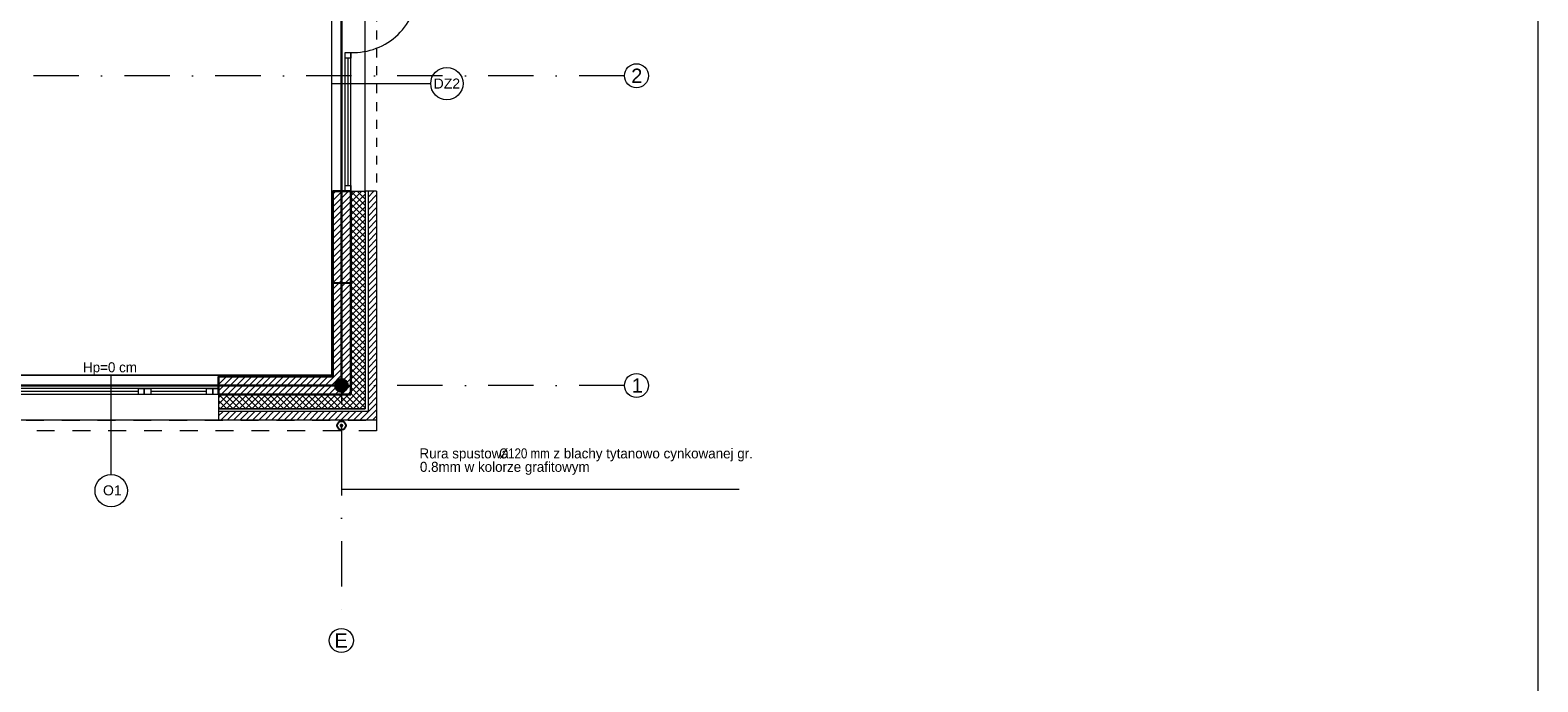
# Model space of a CAD drawing. Header units: metres. Extents: x -10951 to 10441, y -17253 to 1447.
# Tile 48 of 54: x -7218 to -5111, y -15338 to -14427. Entities that reach past the tile are written whole.
import ezdxf
from ezdxf.enums import TextEntityAlignment as Align

# ---------------------------------------------------------------- set-up
doc = ezdxf.new("R2010")
doc.units = ezdxf.units.M
doc.header["$MEASUREMENT"] = 0
for name, pattern in [('8', [0.5, 0.25, -0.25]), ('ACAD_ISO02W100', [15, 12, -3]), ('CONTINOUS', [0]), ('DASHDOT', [25.4, 12.7, -6.35, 0, -6.35])]:
    doc.linetypes.add(name, pattern=pattern)
doc.layers.get('0').update_dxf_attribs({"color": 8})
for name, color, linetype, lineweight in [('#elektryczne', 8, 'Continuous', 20), ('A_B.CIENKIE', 8, 'Continuous', 9), ('A_HACZE', 8, 'Continuous', 5), ('A_OPISY', 8, 'Continuous', 18), ('A_OSIE', 8, 'Continuous', 13), ('A_OZACZENIE DRZWI', 8, 'Continuous', 13), ('A_OZNACZENIA OKIEN', 8, 'Continuous', 13), ('A_PROJEKTOWANE ŚCIANY MUROWANE NOŚNE', 8, 'Continuous', 30), ('A_RS', 8, 'Continuous', 25), ('A_STAL CIENKIE', 8, 'Continuous', 0), ('A_STOLARKA', 8, 'Continuous', 5), ('A_TYNK', 8, 'Continuous', 5), ('A_WYMIARY WEWNETRZNE', 8, 'Continuous', 18), ('EB_ODGROM_INSTALACJA ODGROMOWA', 1, 'Continuous', 30), ('EB_UZIEMIENIE', 1, 'ACAD_ISO02W100', 30)]:
    doc.layers.add(name, color=color, linetype=linetype, lineweight=lineweight)
doc.layers.add('A_OZNACZENIA WARSTW', color=8, linetype='Continuous')
doc.styles.add('ARIAL', font='arial.ttf')
doc.styles.add('GENERATED_STYLE_2', font='ARIALN.TTF')
doc.styles.add('m1_romans', font='romans.shx', dxfattribs={"width": 0.8})
doc.styles.add('opisy okien', font='txt', dxfattribs={"height": 15})

# ---------------------------------------------------------------- blocks, each defined once
blk = doc.blocks.new('_Dot')
at = {"color": 0, "linetype": 'ByBlock', "lineweight": -2}
blk.add_line((-0.5, 0), (-1, 0), dxfattribs=at)
at = {"color": 0, "linetype": 'ByBlock', "const_width": 0.5}
blk.add_lwpolyline([(-0.25, 0, 1), (0.25, 0, 1)], format="xyb", close=True, dxfattribs=at)
blk = doc.blocks.new('podkład')
at = {"layer": 'A_B.CIENKIE', "color": 8, "linetype": '8', "ltscale": 50}
blk.add_line((13910.6, -750), (13910.6, -1724.7), dxfattribs=at)
at = {"layer": 'A_HACZE', "color": 8, "linetype": 'Continuous'}
for p, q in [((13871.5, -1724.7), (13849.6, -1746.5)), ((13862.6, -1724.7), (13849.6, -1737.7)), ((13853.8, -1724.7), (13849.6, -1728.9)), ((13889.9, -1724.7), (13874.6, -1740)), ((13881.1, -1724.7), (13874.6, -1731.2)), ((13894.6, -1744.8), (13874.6, -1724.8)), ((13894.6, -1735.9), (13883.4, -1724.7)), ((13894.6, -1727.1), (13892.2, -1724.7)), ((13906.8, -1724.7), (13898.6, -1732.9)), ((13874.6, -1730.4), (13849.6, -1755.4)), ((13874.6, -1739.2), (13849.6, -1764.2)), ((13874.6, -1748), (13849.6, -1773)), ((13894.6, -1728.9), (13874.6, -1748.9)), ((13894.6, -1753.6), (13874.6, -1733.6)), ((13894.6, -1737.7), (13874.6, -1757.7)), ((13894.6, -1762.5), (13874.6, -1742.5)), ((13894.6, -1746.6), (13874.6, -1766.6)), ((13910.6, -1729.7), (13898.6, -1741.7)), ((13910.6, -1738.6), (13898.6, -1750.6)), ((13910.6, -1747.4), (13898.6, -1759.4)), ((13874.6, -1756.9), (13849.6, -1781.9)), ((13874.6, -1765.7), (13849.6, -1790.7)), ((13894.6, -1771.3), (13874.6, -1751.3)), ((13894.6, -1755.4), (13874.6, -1775.4)), ((13894.6, -1780.1), (13874.6, -1760.1)), ((13894.6, -1764.2), (13874.6, -1784.2)), ((13894.6, -1789), (13874.6, -1769)), ((13910.6, -1756.2), (13898.6, -1768.2)), ((13910.6, -1765.1), (13898.6, -1777.1)), ((13874.6, -1774.6), (13849.6, -1799.6)), ((13874.6, -1783.4), (13849.6, -1808.4)), ((13894.6, -1773.1), (13874.6, -1793.1)), ((13894.6, -1797.8), (13874.6, -1777.8)), ((13894.6, -1781.9), (13874.6, -1801.9)), ((13894.6, -1806.7), (13874.6, -1786.7)), ((13894.6, -1790.8), (13874.6, -1810.8)), ((13910.6, -1773.9), (13898.6, -1785.9)), ((13910.6, -1782.8), (13898.6, -1794.8)), ((13874.6, -1792.2), (13849.6, -1817.2)), ((13874.6, -1801.1), (13849.6, -1826.1)), ((13874.6, -1809.9), (13849.6, -1834.9)), ((13894.6, -1815.5), (13874.6, -1795.5)), ((13894.6, -1799.6), (13874.6, -1819.6)), ((13894.6, -1824.3), (13874.6, -1804.3)), ((13894.6, -1808.4), (13874.6, -1828.4)), ((13910.6, -1791.6), (13898.6, -1803.6)), ((13910.6, -1800.4), (13898.6, -1812.4)), ((13910.6, -1809.3), (13898.6, -1821.3)), ((13874.6, -1818.8), (13849.6, -1843.8)), ((13874.6, -1827.6), (13849.6, -1852.6)), ((13894.6, -1833.2), (13874.6, -1813.2)), ((13894.6, -1817.3), (13874.6, -1837.3)), ((13894.6, -1842), (13874.6, -1822)), ((13894.6, -1826.1), (13874.6, -1846.1)), ((13894.6, -1850.8), (13874.6, -1830.8)), ((13910.6, -1818.1), (13898.6, -1830.1)), ((13910.6, -1827), (13898.6, -1839)), ((13874.6, -1836.4), (13849.6, -1861.4)), ((13874.6, -1845.3), (13849.6, -1870.3)), ((13874.6, -1854.1), (13849.6, -1879.1)), ((13894.6, -1834.9), (13874.6, -1854.9)), ((13894.6, -1859.7), (13874.6, -1839.7)), ((13894.6, -1843.8), (13874.6, -1863.8)), ((13894.6, -1868.5), (13874.6, -1848.5)), ((13894.6, -1852.6), (13874.6, -1872.6)), ((13910.6, -1835.8), (13898.6, -1847.8)), ((13910.6, -1844.6), (13898.6, -1856.6)), ((13910.6, -1853.5), (13898.6, -1865.5)), ((13874.6, -1863), (13849.6, -1888)), ((13874.6, -1871.8), (13849.6, -1896.8)), ((13894.6, -1877.4), (13874.6, -1857.4)), ((13894.6, -1861.5), (13874.6, -1881.5)), ((13894.6, -1886.2), (13874.6, -1866.2)), ((13894.6, -1870.3), (13874.6, -1890.3)), ((13894.6, -1895), (13874.6, -1875)), ((13910.6, -1862.3), (13898.6, -1874.3)), ((13910.6, -1871.1), (13898.6, -1883.1)), ((13874.6, -1880.6), (13849.6, -1905.6)), ((13874.6, -1889.5), (13849.6, -1914.5)), ((13894.6, -1879.1), (13874.6, -1899.1)), ((13894.6, -1903.9), (13874.6, -1883.9)), ((13894.6, -1888), (13874.6, -1908)), ((13894.6, -1912.7), (13874.6, -1892.7)), ((13910.6, -1880), (13898.6, -1892)), ((13910.6, -1888.8), (13898.6, -1900.8)), ((13874.6, -1898.3), (13849.6, -1923.3)), ((13874.6, -1907.1), (13849.6, -1932.1)), ((13874.6, -1916), (13849.6, -1941)), ((13894.6, -1896.8), (13874.6, -1916.8)), ((13894.6, -1921.6), (13874.6, -1901.6)), ((13894.6, -1905.7), (13874.6, -1925.7)), ((13894.6, -1930.4), (13874.6, -1910.4)), ((13894.6, -1914.5), (13874.6, -1934.5)), ((13910.6, -1897.7), (13898.6, -1909.7)), ((13910.6, -1906.5), (13898.6, -1918.5)), ((13910.6, -1915.3), (13898.6, -1927.3)), ((13874.6, -1924.8), (13849.6, -1949.8)), ((13874.6, -1933.7), (13849.6, -1958.7)), ((13894.6, -1939.2), (13874.6, -1919.2)), ((13894.6, -1923.3), (13874.6, -1943.3)), ((13894.6, -1948.1), (13874.6, -1928.1)), ((13894.6, -1932.2), (13874.6, -1952.2)), ((13894.6, -1956.9), (13874.6, -1936.9)), ((13910.6, -1924.2), (13898.6, -1936.2)), ((13910.6, -1933), (13898.6, -1945)), ((13874.6, -1942.5), (13849.6, -1967.5)), ((13874.6, -1951.3), (13849.6, -1976.3)), ((13894.6, -1941), (13874.6, -1961)), ((13894.6, -1965.8), (13874.6, -1945.8)), ((13894.6, -1949.9), (13874.6, -1969.9)), ((13894.6, -1974.6), (13874.6, -1954.6)), ((13894.6, -1958.7), (13874.6, -1978.7)), ((13910.6, -1941.9), (13898.6, -1953.9)), ((13910.6, -1950.7), (13898.6, -1962.7)), ((13910.6, -1959.5), (13898.6, -1971.5)), ((13874.6, -1960.2), (13826.1, -2008.7)), ((13874.6, -1969), (13834.9, -2008.7)), ((13874.6, -1977.9), (13843.8, -2008.7)), ((13894.6, -1983.4), (13874.6, -1963.4)), ((13894.6, -1967.5), (13874.6, -1987.5)), ((13894.6, -1992.3), (13874.6, -1972.3)), ((13894.6, -1976.4), (13874.6, -1996.4)), ((13910.6, -1968.4), (13898.6, -1980.4)), ((13910.6, -1977.2), (13898.6, -1989.2)), ((13709.7, -1983.7), (13689.8, -2003.6)), ((13700.8, -1983.7), (13689.8, -1994.7)), ((13692, -1983.7), (13689.8, -1985.9)), ((13718.5, -1983.7), (13693.5, -2008.7)), ((13727.4, -1983.7), (13702.4, -2008.7)), ((13736.2, -1983.7), (13711.2, -2008.7)), ((13745, -1983.7), (13720, -2008.7)), ((13753.9, -1983.7), (13728.9, -2008.7)), ((13762.7, -1983.7), (13737.7, -2008.7)), ((13771.6, -1983.7), (13746.6, -2008.7)), ((13780.4, -1983.7), (13755.4, -2008.7)), ((13789.2, -1983.7), (13764.2, -2008.7)), ((13798.1, -1983.7), (13773.1, -2008.7)), ((13806.9, -1983.7), (13781.9, -2008.7)), ((13815.7, -1983.7), (13790.7, -2008.7)), ((13824.6, -1983.7), (13799.6, -2008.7)), ((13833.4, -1983.7), (13808.4, -2008.7)), ((13842.3, -1983.7), (13817.3, -2008.7)), ((13874.6, -1986.7), (13852.6, -2008.7)), ((13894.6, -1994), (13859.9, -2028.7)), ((13874.6, -1995.5), (13861.5, -2008.7)), ((13894.6, -2001.1), (13874.6, -1981.1)), ((13894.6, -1985.2), (13874.6, -2005.2)), ((13894.6, -2009.9), (13874.6, -1989.9)), ((13894.6, -2018.8), (13874.6, -1998.8)), ((13910.6, -1986.1), (13898.6, -1998.1)), ((13910.6, -1994.9), (13898.6, -2006.9)), ((13703.2, -2008.7), (13690.6, -2021.3)), ((13694.3, -2008.7), (13690.6, -2012.4)), ((13710.1, -2028.7), (13690.6, -2009.3)), ((13701.2, -2028.7), (13690.6, -2018.1)), ((13712, -2008.7), (13692, -2028.7)), ((13718.9, -2028.7), (13698.9, -2008.7)), ((13720.9, -2008.7), (13700.9, -2028.7)), ((13727.7, -2028.7), (13707.7, -2008.7)), ((13729.7, -2008.7), (13709.7, -2028.7)), ((13736.6, -2028.7), (13716.6, -2008.7)), ((13738.5, -2008.7), (13718.5, -2028.7)), ((13745.4, -2028.7), (13725.4, -2008.7)), ((13747.4, -2008.7), (13727.4, -2028.7)), ((13754.3, -2028.7), (13734.3, -2008.7)), ((13756.2, -2008.7), (13736.2, -2028.7)), ((13763.1, -2028.7), (13743.1, -2008.7)), ((13765, -2008.7), (13745, -2028.7)), ((13771.9, -2028.7), (13751.9, -2008.7)), ((13773.9, -2008.7), (13753.9, -2028.7)), ((13780.8, -2028.7), (13760.8, -2008.7)), ((13782.7, -2008.7), (13762.7, -2028.7)), ((13789.6, -2028.7), (13769.6, -2008.7)), ((13791.6, -2008.7), (13771.6, -2028.7)), ((13798.5, -2028.7), (13778.5, -2008.7)), ((13800.4, -2008.7), (13780.4, -2028.7)), ((13807.3, -2028.7), (13787.3, -2008.7)), ((13809.2, -2008.7), (13789.2, -2028.7)), ((13816.1, -2028.7), (13796.1, -2008.7)), ((13818.1, -2008.7), (13798.1, -2028.7)), ((13825, -2028.7), (13805, -2008.7)), ((13826.9, -2008.7), (13806.9, -2028.7)), ((13833.8, -2028.7), (13813.8, -2008.7)), ((13835.8, -2008.7), (13815.8, -2028.7)), ((13842.6, -2028.7), (13822.6, -2008.7)), ((13844.6, -2008.7), (13824.6, -2028.7)), ((13851.5, -2028.7), (13831.5, -2008.7)), ((13853.4, -2008.7), (13833.4, -2028.7)), ((13860.3, -2028.7), (13840.3, -2008.7)), ((13862.3, -2008.7), (13842.3, -2028.7)), ((13869.2, -2028.7), (13849.2, -2008.7)), ((13871.1, -2008.7), (13851.1, -2028.7)), ((13878, -2028.7), (13858, -2008.7)), ((13886.8, -2028.7), (13866.8, -2008.7)), ((13894.6, -2002.9), (13868.8, -2028.7)), ((13874.6, -2004.4), (13870.3, -2008.7)), ((13894.6, -2027.6), (13874.6, -2007.6)), ((13894.6, -2011.7), (13877.6, -2028.7)), ((13894.6, -2020.6), (13886.5, -2028.7)), ((13910.6, -2021.4), (13887.3, -2044.7)), ((13910.6, -2003.7), (13898.6, -2015.7)), ((13910.6, -2012.6), (13898.6, -2024.6)), ((13696, -2032.7), (13689.8, -2038.9)), ((13692.4, -2028.7), (13690.6, -2026.9)), ((13704.9, -2032.7), (13692.9, -2044.7)), ((13713.7, -2032.7), (13701.7, -2044.7)), ((13722.6, -2032.7), (13710.6, -2044.7)), ((13731.4, -2032.7), (13719.4, -2044.7)), ((13740.2, -2032.7), (13728.2, -2044.7)), ((13749.1, -2032.7), (13737.1, -2044.7)), ((13757.9, -2032.7), (13745.9, -2044.7)), ((13766.7, -2032.7), (13754.7, -2044.7)), ((13775.6, -2032.7), (13763.6, -2044.7)), ((13784.4, -2032.7), (13772.4, -2044.7)), ((13793.3, -2032.7), (13781.3, -2044.7)), ((13802.1, -2032.7), (13790.1, -2044.7)), ((13810.9, -2032.7), (13798.9, -2044.7)), ((13819.8, -2032.7), (13807.8, -2044.7)), ((13828.6, -2032.7), (13816.6, -2044.7)), ((13837.5, -2032.7), (13825.5, -2044.7)), ((13846.3, -2032.7), (13834.3, -2044.7)), ((13855.1, -2032.7), (13843.1, -2044.7)), ((13864, -2032.7), (13852, -2044.7)), ((13872.8, -2032.7), (13860.8, -2044.7)), ((13881.6, -2032.7), (13869.6, -2044.7)), ((13890.5, -2032.7), (13878.5, -2044.7)), ((13910.6, -2030.2), (13896.2, -2044.7)), ((13910.6, -2039.1), (13905, -2044.7))]:
    blk.add_line(p, q, dxfattribs=at)
at = {"layer": 'A_OPISY', "color": 8, "linetype": 'CONTINOUS', "ltscale": 0.1}
blk.add_lwpolyline([(13861.4, -2057.2), (13861.4, -2141.2), (14417.5, -2141.2)], dxfattribs=at)
at = {"layer": 'A_OSIE', "color": 8, "linetype": 'DASHDOT', "ltscale": 5}
for p, q in [((13862.3, -307.2), (13861.3, -2336)), ((14257, -1563.2), (11798.8, -1563.2)), ((14257, -1996.2), (10108.7, -1996.2))]:
    blk.add_line(p, q, dxfattribs=at)
at = {"layer": 'A_OSIE', "color": 8, "linetype": 'Continuous', "ltscale": 5}
for centre in [(14273.8, -1563.2), (14273.8, -1996.2), (13861.3, -2352.8)]:
    blk.add_circle(centre, 16.8, dxfattribs=at)
at = {"layer": 'A_OZNACZENIA OKIEN', "color": 8}
for p, q in [((13986.1, -1574.7), (13847.6, -1574.7)), ((13539.8, -2120.2), (13539.8, -1981.7))]:
    blk.add_line(p, q, dxfattribs=at)
at = {"layer": 'A_OZNACZENIA WARSTW', "color": 8, "linetype": 'Continuous'}
blk.add_line((13874.6, -1853.2), (13847.6, -1853.2), dxfattribs=at)
at = {"layer": 'A_PROJEKTOWANE ŚCIANY MUROWANE NOŚNE', "color": 8}
for p, q in [((13849.6, -1724.7), (13849.6, -1983.7)), ((13849.6, -1724.7), (13874.6, -1724.7)), ((13874.6, -1724.7), (13849.6, -1724.7)), ((13874.6, -1724.7), (13874.6, -2008.7)), ((13849.6, -1983.7), (13689.8, -1983.7)), ((13689.8, -1983.7), (13689.8, -2008.7)), ((13874.6, -2008.7), (13689.8, -2008.7))]:
    blk.add_line(p, q, dxfattribs=at)
at = {"layer": 'A_RS', "color": 8, "lineweight": 25}
blk.add_circle((13861.4, -2052.2), 6, dxfattribs=at)
at = {"layer": 'A_STAL CIENKIE', "color": 8, "linetype": '8', "ltscale": 100}
for p, q in [((10470.6, -2044.7), (13910.6, -2044.7)), ((13910.6, -2059.7), (10470.6, -2059.7)), ((13910.6, -2044.7), (13910.6, -2059.7))]:
    blk.add_line(p, q, dxfattribs=at)
at = {"layer": 'A_STOLARKA', "color": 8}
for p, q in [((13847.6, -1424.7), (13847.6, -1724.7)), ((13894.6, -1724.7), (13894.6, -1424.7)), ((13866.6, -1530.7), (13874.6, -1530.7)), ((13866.6, -1538.7), (13866.6, -1530.7)), ((13866.6, -1716.7), (13866.6, -1532.7)), ((13874.6, -1724.7), (13874.6, -1530.7)), ((13874.6, -1530.7), (13874.6, -1538.7)), ((13874.6, -1538.7), (13866.6, -1538.7)), ((13870.6, -1716.7), (13870.6, -1538.7)), ((13847.6, -1724.7), (13894.6, -1724.7)), ((13866.6, -1716.7), (13874.6, -1716.7)), ((13866.6, -1724.7), (13866.6, -1716.7)), ((13866.6, -1724.7), (13866.6, -1720.7)), ((13874.6, -1724.7), (13866.6, -1724.7)), ((13874.6, -1716.7), (13874.6, -1724.7)), ((13389.8, -1981.7), (13689.8, -1981.7)), ((13689.8, -2000.7), (13389.8, -2000.7)), ((13577.8, -2008.7), (13577.8, -2000.7)), ((13577.8, -2000.7), (13585.8, -2000.7)), ((13585.8, -2008.7), (13585.8, -2000.7)), ((13585.8, -2000.7), (13594.8, -2000.7)), ((13585.8, -2000.7), (13585.8, -2008.7)), ((13594.8, -2000.7), (13594.8, -2008.7)), ((13672.8, -2008.7), (13672.8, -2000.7)), ((13672.8, -2000.7), (13681.8, -2000.7)), ((13681.8, -2008.7), (13681.8, -2000.7)), ((13681.8, -2000.7), (13689.8, -2000.7)), ((13681.8, -2000.7), (13681.8, -2008.7)), ((13689.8, -1981.7), (13689.8, -2044.7)), ((13689.8, -2000.7), (13689.8, -2008.7)), ((13681.8, -2008.7), (13389.8, -2008.7)), ((13577.8, -2004.7), (13397.8, -2004.7)), ((13585.8, -2008.7), (13577.8, -2008.7)), ((13594.8, -2008.7), (13585.8, -2008.7)), ((13672.8, -2004.7), (13594.8, -2004.7)), ((13681.8, -2008.7), (13672.8, -2008.7)), ((13689.8, -2008.7), (13681.8, -2008.7)), ((13689.8, -2008.7), (13685.8, -2008.7)), ((13689.8, -2044.7), (13389.8, -2044.7))]:
    blk.add_line(p, q, dxfattribs=at)
blk.add_arc((13878, -1440.6), 90.1, 267.8567, 359.9658, dxfattribs=at)
at = {"layer": 'A_TYNK', "color": 8}
for p, q in [((13847.6, -1724.7), (13847.6, -1981.7)), ((13847.6, -1981.7), (13231.8, -1981.7))]:
    blk.add_line(p, q, dxfattribs=at)
at = {"layer": 'A_TYNK', "color": 8, "linetype": 'Continuous'}
for p, q in [((13894.6, -1724.7), (13894.6, -2008.7)), ((13910.6, -1724.7), (13894.6, -1724.7)), ((13894.6, -1724.7), (13894.6, -2028.7)), ((13898.6, -1724.7), (13898.6, -2032.7)), ((13910.6, -1724.7), (13910.6, -2044.7)), ((13689.8, -2028.7), (13689.8, -2044.7)), ((13689.8, -2028.7), (13894.6, -2028.7)), ((13894.6, -2028.7), (13689.8, -2028.7)), ((13898.6, -2032.7), (13689.8, -2032.7)), ((13910.6, -2044.7), (13689.8, -2044.7))]:
    blk.add_line(p, q, dxfattribs=at)
at = {"layer": 'A_WYMIARY WEWNETRZNE', "color": 8, "linetype": 'Continuous'}
for centre in [(14008.8, -1574.2), (13539.6, -2143.3)]:
    blk.add_circle(centre, 22.6, dxfattribs=at)
at = {"layer": 'A_OPISY', "color": 8, "linetype": 'CONTINOUS', "ltscale": 0.1, "xscale": 5, "yscale": 5, "zscale": 5, "rotation": 90}
blk.add_blockref('_Dot', (13861.4, -2052.2), dxfattribs=at)
at = {"layer": 'A_OPISY', "color": 8, "linetype": 'Continuous', "lineweight": 18}
for s, style, p in [('Rura spustowa ', 'opisy okien', (13970.5, -2098.2)), ('Ø120 mm', 'GENERATED_STYLE_2', (14082, -2098.2)), (' z blachy tytanowo cynkowanej gr.', 'opisy okien', (14152.4, -2098.2)), ('0.8mm w kolorze grafitowym', 'opisy okien', (13971.1, -2117))]:
    blk.add_text(s, height=14, dxfattribs=dict(at, style=style)).set_placement(p)
at = {"layer": 'A_OSIE', "color": 8, "linetype": 'Continuous', "lineweight": 18, "style": 'ARIAL'}
for s, p in [('2', (14266.4, -1573.2)), ('1', (14267.1, -2006.2)), ('E', (13851.6, -2362.8))]:
    blk.add_text(s, height=20, dxfattribs=at).set_placement(p)
at = {"layer": 'A_OZACZENIE DRZWI', "color": 8, "ltscale": 0.1, "style": 'm1_romans', "width": 0.8}
for rotation, p in [(98.4861, (12735.1, -773.1)), (360, (12573.8, -1012.7)), (90, (11565.3, -1150.1)), (90, (11872.3, -1150.1)), (90, (12230, -1245.6)), (90, (12385.9, -1249.4)), (90, (11565.3, -1370.9)), (90, (11872.3, -1370.9)), (90, (12230, -1370.9)), (90, (12389.3, -1370.9)), (90, (11748.8, -1556.1)), (90, (11986.6, -1556.1)), (90, (12389.3, -1556.1)), (360, (12235.1, -1664.2)), (360, (12235.1, -1880.2)), (90, (11745.8, -2001.9))]:
    blk.add_attdef('SZEROKOSC', text='', height=10, rotation=rotation, dxfattribs=at).set_placement(p, align=Align.BOTTOM_CENTER)
for rotation, p in [(98.4861, (12738.6, -773.5)), (360, (12573, -1016.1)), (90, (11568.7, -1151)), (90, (11875.7, -1151)), (90, (12233.4, -1246.5)), (90, (12389.3, -1250.3)), (90, (11568.7, -1371.7)), (90, (11875.7, -1371.7)), (90, (12233.4, -1371.7)), (90, (12392.7, -1371.7)), (90, (11752.2, -1557)), (90, (11990, -1557)), (90, (12392.7, -1557)), (360, (12234.2, -1667.6)), (360, (12234.2, -1883.6)), (90, (11749.2, -2002.8))]:
    blk.add_attdef('WYSOKOSC', text='', height=10, rotation=rotation, dxfattribs=at).set_placement(p, align=Align.TOP_CENTER)
at = {"layer": 'A_OZNACZENIA OKIEN', "color": 8, "linetype": 'Continuous', "lineweight": 18}
for s, style, p in [('DZ2', 'ARIAL', (13990.3, -1581.1)), ('Hp=0 cm', 'opisy okien', (13500.2, -1977.8)), ('O1', 'ARIAL', (13528.2, -2149.9))]:
    blk.add_text(s, height=14, dxfattribs=dict(at, style=style)).set_placement(p)
at = {"layer": 'A_OZNACZENIA OKIEN', "color": 8, "ltscale": 0.1, "style": 'm1_romans', "width": 0.8}
for rotation, p in [(278.8676, (13373.7, -593)), (278.8676, (12983.9, -650.7)), (278.8676, (12445.7, -730.4)), (278.8676, (12224.1, -763.2)), (0, (14017.5, -900)), (278.8676, (11021.5, -941.2)), (278.8676, (10640.7, -997.6)), (0, (14017.5, -1574.7)), (90, (10819.6, -2080.7)), (90, (11204.6, -2080.7)), (90, (11970.6, -2080.7)), (90, (13175.8, -2080.7)), (90, (13539.8, -2080.7))]:
    blk.add_attdef('SZEROKOSC', text='', height=10, rotation=rotation, dxfattribs=at).set_placement(p, align=Align.BOTTOM_CENTER)
for rotation, p in [(278.8676, (13403.3, -587.6)), (278.8676, (13013.4, -645.3)), (278.8676, (12475.3, -724.9)), (278.8676, (12253.7, -757.7)), (0, (14011.1, -903.4)), (278.8676, (11051.1, -935.7)), (278.8676, (10670.3, -992.1)), (0, (14011.1, -1578.1)), (90, (10823, -2081.6)), (90, (11208, -2081.6)), (90, (11974, -2081.6)), (90, (13179.2, -2081.6)), (90, (13543.2, -2081.6))]:
    blk.add_attdef('WYSOKOSC', text='', height=10, rotation=rotation, dxfattribs=at).set_placement(p, align=Align.TOP_CENTER)
blk = doc.blocks.new('zlacze_spawane')
at = {"layer": 'EB_ODGROM_INSTALACJA ODGROMOWA', "transparency": 33554559}
h = blk.add_hatch(color=256, dxfattribs=at)
edge = h.paths.add_edge_path()
edge.add_arc((0, 0), 72, 0, 360)
at = {"layer": 'EB_ODGROM_INSTALACJA ODGROMOWA'}
blk.add_circle((0, 0), 72, dxfattribs=at)

msp = doc.modelspace()

# ---------------------------------------------------------------- linework, layer by layer
at = {"layer": '#elektryczne', "color": 0, "linetype": 'Continuous', "lineweight": 18}
msp.add_lwpolyline([(-10950.8, -17253.1), (-10950.8, -13153.1), (-5110.8, -13153.1), (-5110.8, -17253.1)], close=True, dxfattribs=at)
at = {"layer": 'EB_UZIEMIENIE', "linetype": 'Continuous', "lineweight": 30}
for q in [(-6782.6, -14304.8), (-10131.6, -14923.8)]:
    msp.add_line((-6782.9, -14923.8), q, dxfattribs=at)

# ---------------------------------------------------------------- block references
at = {"layer": '#elektryczne', "color": 8, "linetype": 'Continuous', "lineweight": 18}
msp.add_blockref('podkład', (-20644.3, -12927.6), dxfattribs=at)
at = {"layer": 'EB_UZIEMIENIE', "color": 240, "true_color": 0xed1f24, "xscale": 0.1224999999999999, "yscale": 0.1224999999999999, "zscale": 0.1224999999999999, "rotation": 269.9042895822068}
msp.add_blockref('zlacze_spawane', (-6782.9, -14923.8), dxfattribs=at)

doc.saveas('drawing.dxf')
